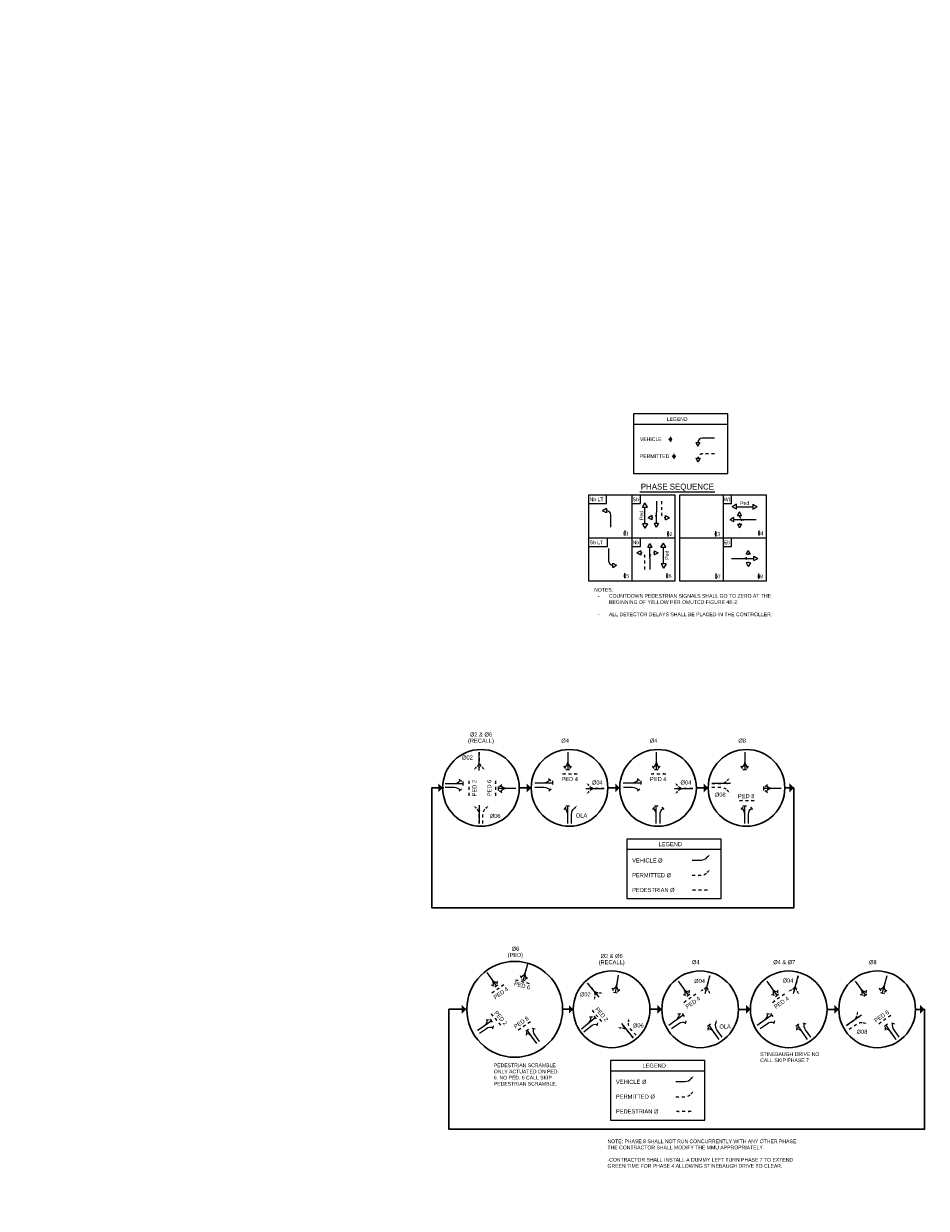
# Model space of a CAD drawing. Header units: feet. Extents: x -492 to 1495683, y -198 to 337262.
# Tile 21 of 38: x 95 to 125, y -116 to -76. Entities that reach past the tile are written whole.
import ezdxf
from ezdxf.enums import TextEntityAlignment as Align

# ---------------------------------------------------------------- set-up
doc = ezdxf.new("R2010")
doc.units = ezdxf.units.FT
doc.header["$MEASUREMENT"] = 0
for name, pattern in [('DGN Style 1', [0.063228, 0.000105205, -0.063123]), ('DGN Style 2', [0.017105, 0.010263, -0.006842]), ('F', [0.15, 0.1, -0.05])]:
    doc.linetypes.add(name, pattern=pattern)
for name, color, linetype in [('SH_Data', 7, 'Continuous'), ('SH_Text', 9, 'Continuous'), ('ST_Details', 4, 'Continuous'), ('ST_Text', 9, 'Continuous'), ('TEXT-DED', 10, 'Continuous')]:
    doc.layers.add(name, color=color, linetype=linetype)
doc.styles.add('Font 31 Normal (0.14)', font='ISO_FONTRIGHT.shx', dxfattribs={"height": 0.2})
doc.styles.add('Slanted Normal (0.14) Font 31', font='ISO_FONTRIGHT.shx', dxfattribs={"height": 0.14})
doc.styles.add('Slanted-Normal', font='font31.shx', dxfattribs={"height": 0.14})
doc.styles.get("Standard").update_dxf_attribs({"font": 'font31.shx'})
doc.dimstyles.get("Standard").update_dxf_attribs({"dimtxt": 0.18, "dimasz": 0.18, "dimexe": 0.18, "dimexo": 0.0625, "dimgap": 0.09, "dimtad": 0, "dimtih": 1, "dimtoh": 1, "dimdec": 4, "dimzin": 0, "dimdsep": 46, "dimtxsty": 'Standard', "dimcen": 0.09, "dimadec": 0, "dimazin": 0, "dimtfac": 1, "dimtdec": 4, "dimtofl": 0, "dimtmove": 0, "dimatfit": 3, "dimfxl": 1, "dimtolj": 1, "dimtzin": 0, "dimarcsym": 0})

# ---------------------------------------------------------------- blocks, each defined once
blk = doc.blocks.new('*D1099')
at = {"layer": 'Defpoints', "color": 0, "transparency": 16777216}
for p in [(87.614, -118.712), (88.795, -118.712), (90.277, -118.712), (88.476, -119.263), (88.795, -121.588)]:
    blk.add_point(p, dxfattribs=at)
at = {"layer": 'TEXT-DED', "color": 0, "lineweight": -2, "transparency": 16777216}
blk.add_arc((88.795, -118.712), 0.636, 191.2725, 258.7275, dxfattribs=at)
at = {"layer": 'TEXT-DED', "color": 0, "transparency": 16777216}
for points in [[(88.15, -118.839), (88.191, -118.834), (88.158, -118.712)], [(88.672, -119.315), (88.668, -119.357), (88.795, -119.348)]]:
    blk.add_solid(points, dxfattribs=at)
blk = doc.blocks.new('TERMF_5')
at = {"layer": 'SH_Data', "color": 1, "linetype": 'Continuous', "lineweight": 13}
blk.add_solid([(-0.156, 0.039), (0, 0), (-0.156, -0.039)], dxfattribs=at)
blk = doc.blocks.new('TERMF_6')
at = {"layer": 'SH_Data', "color": 1, "linetype": 'Continuous', "lineweight": 13}
blk.add_solid([(-0.156, 0.039), (0, 0), (-0.156, -0.039)], dxfattribs=at)
blk = doc.blocks.new('*U1074')
at = {"layer": 'SH_Data', "color": 2, "linetype": 'DGN Style 2', "lineweight": 13}
blk.add_line((0.375, 0), (-0.375, 0), dxfattribs=at)
at = {"layer": 'SH_Data', "color": 1, "linetype": 'Continuous', "lineweight": 13, "extrusion": (0, 0, -1), "xscale": 0.9754271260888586, "yscale": 0.9754271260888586, "zscale": 0.9754271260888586, "rotation": 9.12631102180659e-12}
blk.add_blockref('TERMF_6', (0.375, 0), dxfattribs=at)
at = {"layer": 'SH_Data', "color": 1, "linetype": 'Continuous', "lineweight": 13, "xscale": 0.9754271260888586, "yscale": 0.9754271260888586, "zscale": 0.9754271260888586, "rotation": 9.12631102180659e-12}
blk.add_blockref('TERMF_5', (0.375, 0), dxfattribs=at)
blk = doc.blocks.new('PED')
at = {"layer": 'SH_Data', "color": 2, "linetype": 'DGN Style 2', "lineweight": 13}
blk.add_blockref('*U1074', (0, 0), dxfattribs=at)
blk = doc.blocks.new('TERMF_2')
at = {"layer": 'SH_Data', "color": 1, "linetype": 'Continuous', "lineweight": 13}
blk.add_solid([(-0.156, 0.039), (0, 0), (-0.156, -0.039)], dxfattribs=at)
blk = doc.blocks.new('*U1069')
at = {"layer": 'SH_Data', "color": 2, "linetype": 'Continuous', "lineweight": 13}
blk.add_line((0.32, 0), (-0.32, 0), dxfattribs=at)
at = {"layer": 'SH_Data', "color": 1, "linetype": 'Continuous', "lineweight": 13, "xscale": 0.8222464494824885, "yscale": 0.8222464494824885, "zscale": 0.8222464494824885, "rotation": 9.126311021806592e-12}
blk.add_blockref('TERMF_2', (0.32, 0), dxfattribs=at)
blk = doc.blocks.new('TERMF_4')
at = {"layer": 'SH_Data', "color": 1, "linetype": 'Continuous', "lineweight": 13, "extrusion": (0, 0, -1)}
blk.add_solid([(0.156, 0.039), (0, 0), (0.156, -0.039)], dxfattribs=at)
blk = doc.blocks.new('*U1071')
at = {"layer": 'SH_Data', "color": 2, "linetype": 'DGN Style 1', "lineweight": 13, "flags": 128}
blk.add_lwpolyline([(-0.115, 0.37), (-0.115, -0.006, 0.227198), (0.007, -0.261)], format="xyb", dxfattribs=at)
at = {"layer": 'SH_Data', "color": 1, "linetype": 'Continuous', "lineweight": 13, "xscale": 0.986697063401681, "yscale": 0.986697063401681, "zscale": 0.986697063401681, "rotation": 314.9229827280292}
blk.add_blockref('TERMF_4', (0.115, -0.37), dxfattribs=at)
blk = doc.blocks.new('TERMF')
at = {"layer": 'SH_Data', "color": 1, "linetype": 'Continuous', "lineweight": 13, "extrusion": (0, 0, -1)}
blk.add_solid([(0.156, 0.039), (0, 0), (0.156, -0.039)], dxfattribs=at)
blk = doc.blocks.new('*U1065')
at = {"layer": 'SH_Data', "color": 2, "linetype": 'Continuous', "lineweight": 13, "extrusion": (0, 0, -1), "flags": 128}
blk.add_lwpolyline([(-0.096, 0.308), (-0.096, -0.005, 0.227198), (0.006, -0.217)], format="xyb", dxfattribs=at)
at = {"layer": 'SH_Data', "color": 1, "linetype": 'Continuous', "lineweight": 13, "extrusion": (0, 0, -1), "xscale": 0.8222475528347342, "yscale": 0.8222475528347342, "zscale": 0.8222475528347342, "rotation": 314.9229827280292}
blk.add_blockref('TERMF', (0.096, -0.308), dxfattribs=at)
blk = doc.blocks.new('TERMF_7')
at = {"layer": 'SH_Data', "color": 1, "linetype": 'Continuous', "lineweight": 13, "extrusion": (0, 0, -1)}
blk.add_solid([(0.156, 0.039), (0, 0), (0.156, -0.039)], dxfattribs=at)
blk = doc.blocks.new('*U1077')
at = {"layer": 'SH_Data', "color": 2, "linetype": 'DGN Style 1', "lineweight": 13, "flags": 128}
blk.add_lwpolyline([(-0.3, 0.094), (0.005, 0.094, -0.227198), (0.212, -0.005)], format="xyb", dxfattribs=at)
at = {"layer": 'SH_Data', "color": 1, "linetype": 'Continuous', "lineweight": 13, "extrusion": (0, 0, -1), "xscale": 0.801444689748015, "yscale": 0.801444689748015, "zscale": 0.801444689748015, "rotation": 224.9359150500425}
blk.add_blockref('TERMF_7', (-0.3, -0.094), dxfattribs=at)
blk = doc.blocks.new('TERMF_8')
at = {"layer": 'SH_Data', "color": 1, "linetype": 'Continuous', "lineweight": 13, "extrusion": (0, 0, -1)}
blk.add_solid([(0.156, 0.039), (0, 0), (0.156, -0.039)], dxfattribs=at)
blk = doc.blocks.new('*U1079')
at = {"layer": 'SH_Data', "color": 2, "linetype": 'DGN Style 1', "lineweight": 13, "flags": 128}
blk.add_lwpolyline([(0.3, -0.094), (-0.005, -0.094, -0.227198), (-0.212, 0.005)], format="xyb", dxfattribs=at)
at = {"layer": 'SH_Data', "color": 1, "linetype": 'Continuous', "lineweight": 13, "extrusion": (0, 0, -1), "xscale": 0.801444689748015, "yscale": 0.801444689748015, "zscale": 0.801444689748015, "rotation": 44.93591505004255}
blk.add_blockref('TERMF_8', (0.3, 0.094), dxfattribs=at)
blk = doc.blocks.new('*U1067')
at = {"layer": 'SH_Data', "color": 2, "linetype": 'Continuous', "lineweight": 13}
blk.add_line((0.001, 0.283), (0.067, 0.201), dxfattribs=at)
at = {"layer": 'SH_Data', "color": 2, "linetype": 'Continuous', "lineweight": 13, "flags": 128}
blk.add_lwpolyline([(-0.067, -0.283), (-0.067, 0.03, -0.227198), (0.034, 0.242)], format="xyb", dxfattribs=at)
blk = doc.blocks.new('STHRU')
at = {"layer": 'SH_Data', "color": 2, "linetype": 'Continuous', "lineweight": 13}
for p, q in [((0, 0), (0.731, 0)), ((0.731, -0.077), (0.731, 0.077))]:
    blk.add_line(p, q, dxfattribs=at)
blk = doc.blocks.new('PERMISSIVE ARROW')
at = {"layer": 'SH_Data', "color": 2, "linetype": 'F', "lineweight": 13, "flags": 128}
blk.add_lwpolyline([(0, 0), (0.306, 0, 0.227198), (0.512, 0.099)], format="xyb", dxfattribs=at)
at = {"layer": 'SH_Data', "color": 1, "linetype": 'Continuous', "lineweight": 13, "xscale": 0.8014446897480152, "yscale": 0.8014446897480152, "zscale": 0.8014446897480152, "rotation": 44.92298272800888}
blk.add_blockref('TERMF_4', (0.601, 0.187), dxfattribs=at)
blk = doc.blocks.new('TERMF_9')
at = {"layer": 'SH_Data', "color": 1, "linetype": 'Continuous', "lineweight": 13, "extrusion": (0, 0, -1)}
blk.add_solid([(0.156, 0.039), (0, 0), (0.156, -0.039)], dxfattribs=at)
blk = doc.blocks.new('*U1081')
at = {"layer": 'SH_Data', "color": 2, "linetype": 'DGN Style 1', "lineweight": 13, "flags": 128}
blk.add_lwpolyline([(0.094, 0.3), (0.094, -0.005, -0.227198), (-0.005, -0.212)], format="xyb", dxfattribs=at)
at = {"layer": 'SH_Data', "color": 1, "linetype": 'Continuous', "lineweight": 13, "extrusion": (0, 0, -1), "xscale": 0.8014446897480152, "yscale": 0.8014446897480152, "zscale": 0.8014446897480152, "rotation": 314.9229827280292}
blk.add_blockref('TERMF_9', (0.094, -0.3), dxfattribs=at)

msp = doc.modelspace()

# ---------------------------------------------------------------- linework, layer by layer
at = {"layer": 'SH_Data', "color": 3}
for p, q in [((115.42681, -89.86471), (118.62876, -89.86471)), ((113.91431, -93.72078), (113.91431, -92.26245)), ((113.91431, -92.26245), (115.37265, -92.26245)), ((114.51252, -92.55411), (114.51252, -92.26245)), ((115.37265, -92.26245), (115.37265, -95.17911)), ((115.37265, -92.26245), (116.83098, -92.26245)), ((115.64601, -92.15179), (118.18201, -92.15179)), ((115.66431, -92.55411), (115.66431, -92.26245)), ((116.83098, -92.26245), (116.83098, -93.72078)), ((117.00459, -93.72078), (117.00459, -92.26245)), ((117.00459, -92.26245), (118.46292, -92.26245)), ((118.46292, -92.26245), (118.46292, -95.17911)), ((118.46292, -92.26245), (119.92126, -92.26245)), ((118.75459, -92.55411), (118.75459, -92.26245)), ((119.92126, -92.26245), (119.92126, -95.17911)), ((113.91431, -92.55411), (114.51252, -92.55411)), ((115.37265, -92.55411), (115.66431, -92.55411)), ((118.46292, -92.55411), (118.75459, -92.55411)), ((113.91431, -93.72078), (116.83098, -93.72078)), ((113.91431, -95.17911), (113.91431, -93.72078)), ((114.54238, -94.01245), (114.54238, -93.72078)), ((115.66431, -94.01245), (115.66431, -93.72078)), ((116.83098, -93.72078), (116.83098, -95.17911)), ((117.00459, -93.72078), (119.92126, -93.72078)), ((117.00459, -95.17911), (117.00459, -93.72078)), ((118.75459, -94.01245), (118.75459, -93.72078)), ((113.91431, -94.01245), (114.54238, -94.01245)), ((115.37265, -94.01245), (115.66431, -94.01245)), ((118.46292, -94.01245), (118.75459, -94.01245)), ((115.37265, -95.17911), (113.91431, -95.17911)), ((116.83098, -95.17911), (115.37265, -95.17911)), ((116.83098, -95.17911), (115.37265, -95.17911)), ((118.46292, -95.17911), (117.00459, -95.17911)), ((119.92126, -95.17911), (118.46292, -95.17911))]:
    msp.add_line(p, q, dxfattribs=at)
at = {"layer": 'SH_Data', "color": 9, "linetype": 'Continuous', "lineweight": 30}
for p, q in [((111.95917, -102.18957), (111.55761, -102.18957)), ((114.95994, -102.18968), (114.55837, -102.18968)), ((117.96071, -102.18979), (117.55914, -102.18979)), ((113.38819, -109.69344), (113.02541, -109.69344)), ((116.38896, -109.69351), (115.98739, -109.69351)), ((119.38972, -109.69362), (118.98816, -109.69362)), ((122.39049, -109.69374), (121.98892, -109.69374))]:
    msp.add_line(p, q, dxfattribs=at)
at = {"layer": 'SH_Data'}
for p, q in [((115.19765, -104.27161), (118.39959, -104.27161)), ((114.64797, -111.77555), (117.84992, -111.77555))]:
    msp.add_line(p, q, dxfattribs=at)
at = {"layer": 'SH_Data', "color": 3, "flags": 128}
msp.add_lwpolyline([(118.62876, -89.51471), (115.42681, -89.51471), (115.42681, -91.53531), (118.62876, -91.53531), (118.62876, -89.51471)], close=True, dxfattribs=at)
at = {"layer": 'SH_Data', "color": 9, "lineweight": 30, "flags": 128}
for points in [[(120.55991, -102.18974), (120.86627, -102.18974), (120.86627, -106.25099), (109.20025, -106.25099), (108.59106, -106.25099), (108.59106, -102.18957), (108.99719, -102.18957)], [(124.98969, -109.69368), (125.29606, -109.69368), (125.29606, -113.75493), (113.63003, -113.75493), (109.17056, -113.75493), (109.17056, -109.69344), (109.75174, -109.69347)]]:
    msp.add_lwpolyline(points, dxfattribs=at)
at = {"layer": 'SH_Data', "flags": 128}
for points in [[(118.39959, -103.92161), (115.19765, -103.92161), (115.19765, -105.94221), (118.39959, -105.94221), (118.39959, -103.92161)], [(117.84992, -111.42555), (114.64797, -111.42555), (114.64797, -113.44615), (117.84992, -113.44615), (117.84992, -111.42555)]]:
    msp.add_lwpolyline(points, close=True, dxfattribs=at)
at = {"layer": 'SH_Data', "color": 254, "linetype": 'Continuous', "lineweight": 30}
for centre, radius in [((110.25801, -102.18957), 1.2996), ((113.25877, -102.18963), 1.2996), ((116.25954, -102.18975), 1.2996), ((119.26031, -102.18963), 1.2996), ((111.40091, -109.69344), 1.6245), ((114.68779, -109.69351), 1.2996), ((117.68856, -109.69357), 1.2996), ((120.68932, -109.69369), 1.2996), ((123.69009, -109.69357), 1.2996)]:
    msp.add_circle(centre, radius, dxfattribs=at)
at = {"layer": 'SH_Data', "extrusion": (0, 0, -1)}
for points in [[(-108.95841, -102.18957), (-108.80691, -102.03794), (-108.80678, -102.34107)], [(-111.95917, -102.18963), (-111.80767, -102.038), (-111.80754, -102.34113)], [(-114.95994, -102.18975), (-114.80844, -102.03812), (-114.80831, -102.34125)], [(-117.96071, -102.18986), (-117.8092, -102.03823), (-117.80908, -102.34136)], [(-120.86627, -102.18974), (-120.71477, -102.03811), (-120.71464, -102.34124)], [(-109.75182, -109.69356), (-109.60032, -109.54193), (-109.60019, -109.84506)], [(-113.38819, -109.69351), (-113.23669, -109.54188), (-113.23656, -109.84501)], [(-116.38896, -109.69357), (-116.23746, -109.54194), (-116.23733, -109.84507)], [(-119.38972, -109.69369), (-119.23822, -109.54206), (-119.2381, -109.84519)], [(-122.39049, -109.6938), (-122.23899, -109.54217), (-122.23886, -109.8453)], [(-125.29606, -109.69368), (-125.14456, -109.54205), (-125.14443, -109.84518)]]:
    msp.add_solid(points, dxfattribs=at)
at = {"layer": 'ST_Details'}
for p, q in [((117.53674, -90.4878), (117.68258, -90.48755)), ((117.53674, -90.4878), (117.60987, -90.61397)), ((117.68258, -90.48755), (117.60987, -90.61397)), ((118.17191, -90.3409), (117.75525, -90.3416)), ((117.53965, -91.01972), (117.68548, -91.01948)), ((117.53965, -91.01972), (117.61277, -91.14589)), ((117.68548, -91.01948), (117.61277, -91.14589)), ((114.5094, -92.72368), (114.38323, -92.7968)), ((114.5094, -92.72368), (114.50965, -92.86951)), ((115.73041, -92.68123), (115.81457, -92.53499)), ((115.89915, -92.681), (115.81457, -92.53499)), ((115.81638, -93.23786), (115.81541, -92.68146)), ((116.20394, -92.47156), (116.20268, -93.2285)), ((118.92009, -92.57865), (118.77422, -92.66346)), ((118.9206, -92.74738), (118.77422, -92.66346)), ((118.9206, -92.74738), (118.92009, -92.57865)), ((118.92034, -92.66302), (119.47674, -92.66114)), ((119.47683, -92.57615), (119.62321, -92.66007)), ((119.47734, -92.74488), (119.62321, -92.66007)), ((114.50965, -92.86951), (114.38323, -92.7968)), ((116.05729, -92.9609), (115.93088, -93.03361)), ((116.05705, -93.10673), (115.93088, -93.03361)), ((116.05705, -93.10673), (116.05729, -92.9609)), ((116.51823, -93.10779), (116.51847, -92.96195)), ((116.51823, -93.10779), (116.64465, -93.03508)), ((116.51847, -92.96195), (116.64465, -93.03508)), ((118.82868, -93.0303), (118.7025, -93.10343)), ((118.82892, -93.17614), (118.7025, -93.10343)), ((118.82892, -93.17614), (118.82868, -93.0303)), ((119.58574, -93.10196), (118.8288, -93.10322)), ((118.94881, -92.95719), (119.02152, -92.83077)), ((118.94881, -92.95719), (119.09464, -92.95694)), ((119.09464, -92.95694), (119.02152, -92.83077)), ((115.90074, -93.23774), (115.73201, -93.23798)), ((115.73201, -93.23798), (115.81658, -93.38399)), ((115.90074, -93.23774), (115.81658, -93.38399)), ((116.12976, -93.22838), (116.20247, -93.3548)), ((116.2756, -93.22863), (116.12976, -93.22838)), ((116.2756, -93.22863), (116.20247, -93.3548)), ((118.94966, -93.24885), (119.09549, -93.24861)), ((118.94966, -93.24885), (119.02278, -93.37502)), ((119.09549, -93.24861), (119.02278, -93.37502)), ((115.91421, -94.03024), (115.98692, -93.90382)), ((116.06004, -94.02999), (115.98692, -93.90382)), ((116.36068, -94.03753), (116.44484, -93.89128)), ((116.52942, -94.03729), (116.44484, -93.89128)), ((115.67198, -94.15189), (115.54581, -94.22501)), ((115.67223, -94.29772), (115.54581, -94.22501)), ((115.67198, -94.15189), (115.67223, -94.29772)), ((115.91421, -94.03024), (116.06004, -94.02999)), ((115.98839, -94.78706), (115.98713, -94.03012)), ((116.13316, -94.1514), (116.25958, -94.2241)), ((116.13316, -94.1514), (116.13341, -94.29723)), ((116.13341, -94.29723), (116.25958, -94.2241)), ((116.36068, -94.03753), (116.52942, -94.03729)), ((116.44664, -94.59415), (116.44568, -94.03775)), ((119.24693, -94.26571), (119.32006, -94.13954)), ((119.39276, -94.26596), (119.24693, -94.26571)), ((119.39276, -94.26596), (119.32006, -94.13954)), ((114.73022, -94.57205), (114.85664, -94.64476)), ((114.73047, -94.71789), (114.73022, -94.57205)), ((114.73047, -94.71789), (114.85664, -94.64476)), ((116.53101, -94.59403), (116.36228, -94.59427)), ((116.36228, -94.59427), (116.44685, -94.74028)), ((116.53101, -94.59403), (116.44685, -94.74028)), ((118.75583, -94.41072), (119.51277, -94.41199)), ((119.39192, -94.55762), (119.24608, -94.55738)), ((119.24608, -94.55738), (119.31879, -94.68379)), ((119.39192, -94.55762), (119.31879, -94.68379)), ((119.51265, -94.48491), (119.51289, -94.33907)), ((119.51265, -94.48491), (119.63907, -94.4122)), ((119.51289, -94.33907), (119.63907, -94.4122))]:
    msp.add_line(p, q, dxfattribs=at)
at = {"layer": 'ST_Details', "linetype": 'F', "flags": 128}
for points in [[(118.17482, -90.87282), (117.75815, -90.87352, 0.41421356), (117.61256, -91.0196)], [(116.37415, -92.47213), (116.37276, -92.88879, 0.41421356), (116.51835, -93.03487)], [(116.20325, -92.88823, -0.41421356), (116.05717, -93.03382)], [(119.16816, -93.10265, 0.41421356), (119.02257, -93.24873)], [(115.81818, -94.78706), (115.81818, -94.37039, 0.41421356), (115.67211, -94.2248)], [(115.9877, -94.37039, -0.41421356), (116.13329, -94.22432)], [(119.17341, -94.41142, -0.41421571), (119.319, -94.5575)]]:
    msp.add_lwpolyline(points, format="xyb", dxfattribs=at)
at = {"layer": 'ST_Details', "flags": 128}
for points in [[(114.6556, -93.35885), (114.6556, -92.94218, 0.41421356), (114.50952, -92.79659)], [(114.58427, -94.08272), (114.58427, -94.49938, 0.41421356), (114.73035, -94.64497)]]:
    msp.add_lwpolyline(points, format="xyb", dxfattribs=at)
at = {"layer": 'ST_Details'}
msp.add_arc((117.75549, -90.48743), 0.14583, 90.095721, 180.095721, dxfattribs=at)
at = {"layer": 'ST_Details', "linetype": 'F'}
for centre, start, end in [((119.16756, -92.95682), 180.095721, 270.095721), ((119.17401, -94.26559), 269.904279, 359.904279)]:
    msp.add_arc(centre, 0.14583, start, end, dxfattribs=at)
at = {"layer": 'ST_Text', "linetype": 'Continuous', "lineweight": 0}
for p, q in [((115.73041, -92.68123), (115.89915, -92.681)), ((119.47683, -92.57615), (119.47734, -92.74488))]:
    msp.add_line(p, q, dxfattribs=at)
at = {"layer": 'TEXT-DED'}
for p, q in [((116.67957, -90.29599), (116.67957, -90.46363)), ((116.79984, -90.87219), (116.79984, -91.03982)), ((115.13804, -93.46494), (115.13804, -93.64072)), ((116.59549, -93.49313), (116.59549, -93.66565)), ((118.20885, -93.48596), (118.20885, -93.66662)), ((119.6736, -93.46969), (119.6736, -93.64058)), ((115.12141, -94.91398), (115.12141, -95.08161)), ((116.56217, -94.91398), (116.56217, -95.08161)), ((118.22484, -94.92959), (118.22484, -95.10374)), ((119.6616, -94.92959), (119.6616, -95.10211))]:
    msp.add_line(p, q, dxfattribs=at)
for centre in [(116.67852, -90.3775), (116.7988, -90.95369)]:
    msp.add_circle(centre, 0.03739, dxfattribs=at)

# ---------------------------------------------------------------- block references
at = {"layer": 'SH_Data', "color": 1, "linetype": 'Continuous', "lineweight": 13, "rotation": 270}
for name, p in [('*U1077', (110.10486, -101.27921)), ('*U1081', (114.13186, -102.11692)), ('*U1081', (117.13263, -102.11703)), ('*U1079', (110.41908, -103.09446))]:
    msp.add_blockref(name, p, dxfattribs=at)
at = {"layer": 'SH_Data', "color": 1, "linetype": 'Continuous', "lineweight": 13, "extrusion": (0, 0, -1)}
for p, xscale, yscale, zscale, rotation in [((-110.1986, -101.29039), 0.9747, 0.9747, 0.9747, 269.9999999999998), ((-114.0643, -109.04289), 0.9746999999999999, 0.9746999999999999, 0.9746999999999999, 229.9999999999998), ((-117.93343, -108.86071), 0.9746999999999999, 0.9746999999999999, 0.9746999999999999, 285), ((-120.9342, -108.86082), 0.9746999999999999, 0.9746999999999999, 0.9746999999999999, 285)]:
    msp.add_blockref('*U1069', p, dxfattribs=dict(at, xscale=xscale, yscale=yscale, zscale=zscale, rotation=rotation))
at = {"layer": 'SH_Data', "color": 2, "linetype": 'DGN Style 1', "lineweight": 13, "xscale": 0.8122499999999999, "yscale": 0.8122499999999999, "zscale": 0.8122499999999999}
msp.add_blockref('*U1071', (110.29219, -101.27923), dxfattribs=at)
at = {"layer": 'SH_Data', "color": 2, "linetype": 'Continuous', "lineweight": 13}
for name, p, xscale, yscale, zscale, rotation in [('*U1067', (113.13382, -101.25493), 0.9747, 0.9747, 0.9747, 180.0000000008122), ('*U1067', (116.13459, -101.25504), 0.9747, 0.9747, 0.9747, 180.0000000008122), ('*U1067', (119.13535, -101.25493), 0.9747, 0.9747, 0.9747, 180.0000000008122), ('*U1067', (112.35538, -101.94902), -0.9747, 0.9747, 0.9747, 270), ('STHRU', (112.07945, -102.01453), -0.8216335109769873, 0.8216335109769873, 0.8216335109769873, 180), ('*U1067', (115.35614, -101.94914), -0.9747, 0.9747, 0.9747, 270), ('STHRU', (115.08022, -102.01464), -0.8216335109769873, 0.8216335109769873, 0.8216335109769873, 180), ('*U1067', (109.31809, -102.23437), 0.9747, 0.9747, 0.9747, 270.0000000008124), ('STHRU', (111.43733, -102.2105), 0.8216335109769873, 0.8216335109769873, 0.8216335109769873, 180), ('*U1067', (112.36399, -102.2339), 0.9747, 0.9747, 0.9747, 270), ('*U1067', (115.36475, -102.23401), 0.9747, 0.9747, 0.9747, 270), ('*U1071', (118.38989, -102.26203), -0.8122499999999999, 0.8122499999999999, 0.8122499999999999, 90), ('STHRU', (120.43963, -102.21056), 0.8216335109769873, 0.8216335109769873, 0.8216335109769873, 180), ('STHRU', (111.83221, -108.15959), 0.7702814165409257, 0.7702814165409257, 0.7702814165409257, 254.9999999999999), ('*U1067', (110.55645, -108.69167), 0.9137812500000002, 0.9137812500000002, 0.9137812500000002, 215.0000000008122), ('STHRU', (114.91319, -108.53574), 0.8216335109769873, 0.8216335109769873, 0.8216335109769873, 259.9999999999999), ('*U1067', (117.05008, -108.99958), 0.9746999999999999, 0.9746999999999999, 0.9746999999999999, 215.0000000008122), ('*U1067', (120.05084, -108.99969), 0.9746999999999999, 0.9746999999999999, 0.9746999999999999, 215.0000000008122), ('*U1067', (123.05161, -108.99958), 0.9746999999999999, 0.9746999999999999, 0.9746999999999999, 215.0000000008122), ('STHRU', (124.01554, -108.55985), 0.8216335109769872, 0.8216335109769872, 0.8216335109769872, 254.9999999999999), ('*U1067', (116.81053, -110.01465), -0.9747, 0.9746999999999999, 0.9747, 304.9999999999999), ('STHRU', (116.62208, -110.22657), -0.8216335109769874, 0.8216335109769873, 0.8216335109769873, 215), ('*U1067', (119.8113, -110.01476), -0.9747, 0.9746999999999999, 0.9747, 304.9999999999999), ('STHRU', (119.62285, -110.22668), -0.8216335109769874, 0.8216335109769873, 0.8216335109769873, 215), ('*U1067', (110.45898, -110.40427), 0.91378125, 0.91378125, 0.91378125, 305.0000000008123), ('*U1067', (113.99657, -110.332), 0.9747, 0.9747, 0.9747, 310.0000000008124), ('*U1067', (116.98098, -110.24306), 0.9747, 0.9747, 0.9747, 304.9999999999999), ('*U1067', (119.98175, -110.24318), 0.9747, 0.9747, 0.9747, 304.9999999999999)]:
    msp.add_blockref(name, p, dxfattribs=dict(at, xscale=xscale, yscale=yscale, zscale=zscale, rotation=rotation))
at = {"layer": 'SH_Data', "color": 2, "linetype": 'Continuous', "lineweight": 13, "extrusion": (0, 0, -1)}
for name, p, xscale, yscale, zscale, rotation in [('STHRU', (-113.19932, -100.979), 0.8216335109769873, 0.8216335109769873, 0.8216335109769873, 270.0000000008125), ('*U1067', (-113.26483, -101.25493), 0.9747, 0.9747, 0.9747, 180.0000000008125), ('STHRU', (-116.20009, -100.97912), 0.8216335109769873, 0.8216335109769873, 0.8216335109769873, 270.0000000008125), ('*U1067', (-116.26559, -101.25504), 0.9747, 0.9747, 0.9747, 180.0000000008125), ('STHRU', (-119.20085, -100.979), 0.8216335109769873, 0.8216335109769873, 0.8216335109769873, 270.0000000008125), ('*U1067', (-119.26636, -101.25493), 0.9747, 0.9747, 0.9747, 180.0000000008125), ('*U1067', (-109.31794, -101.97601), 0.9747, 0.9747, 0.9747, 90.00000000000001), ('STHRU', (-109.04738, -102.04152), 0.8216335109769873, 0.8216335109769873, 0.8216335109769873, 180.0000000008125), ('*U1067', (-111.16141, -102.14499), -0.9747, 0.9747, 0.9747, 270), ('*U1067', (-111.16141, -102.276), 0.9747, 0.9747, 0.9747, 270), ('*U1067', (-120.1637, -102.14506), -0.9747, 0.9747, 0.9747, 270), ('*U1067', (-120.1637, -102.27606), 0.9747, 0.9747, 0.9747, 270), ('*U1067', (-113.13376, -103.11892), 0.9747000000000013, 0.9747000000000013, 0.9747000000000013, 359.9870676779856), ('STHRU', (-113.19932, -103.39483), 0.8216335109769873, 0.8216335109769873, 0.8216335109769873, 90.00000000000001), ('*U1065', (-113.41973, -103.09197), -0.9747, 0.9747, 0.9747, 180), ('*U1067', (-116.13452, -103.11903), 0.9747000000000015, 0.9747000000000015, 0.9747000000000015, 359.9870676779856), ('STHRU', (-116.20009, -103.39494), 0.8216335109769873, 0.8216335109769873, 0.8216335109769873, 90.00000000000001), ('*U1067', (-116.39247, -103.11903), -0.9747000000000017, 0.9747000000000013, 0.9747000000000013, 0.01293232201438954), ('*U1067', (-119.13529, -103.11892), 0.9747000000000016, 0.9747000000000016, 0.9747000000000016, 359.9870676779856), ('STHRU', (-119.20085, -103.39483), 0.8216335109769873, 0.8216335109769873, 0.8216335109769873, 90.00000000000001), ('*U1067', (-119.39323, -103.11892), -0.9747000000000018, 0.9747000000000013, 0.9747000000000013, 0.01293232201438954), ('*U1065', (-117.71865, -104.54066), 0.9747000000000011, 0.9747000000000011, 0.9747000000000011, 269.9870676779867), ('*U1067', (-110.65705, -108.62122), 0.91378125, 0.91378125, 0.91378125, 145.0000000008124), ('*U1067', (-111.70595, -108.39356), -0.9137812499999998, 0.91378125, 0.91378125, 195), ('*U1067', (-111.82458, -108.42535), 0.9137812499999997, 0.9137812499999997, 0.9137812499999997, 194.9999999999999), ('STHRU', (-110.45838, -108.44455), 0.7702814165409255, 0.7702814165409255, 0.7702814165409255, 235.0000000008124), ('*U1067', (-114.80077, -108.7961), -0.9746999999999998, 0.9746999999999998, 0.9747, 190), ('*U1067', (-114.92978, -108.81884), 0.9746999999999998, 0.9746999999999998, 0.9746999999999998, 190), ('STHRU', (-116.94547, -108.73598), 0.8216335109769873, 0.8216335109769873, 0.8216335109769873, 235.0000000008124), ('*U1067', (-117.15739, -108.92444), 0.9746999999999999, 0.9746999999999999, 0.9746999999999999, 145.0000000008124), ('STHRU', (-119.94624, -108.7361), 0.8216335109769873, 0.8216335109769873, 0.8216335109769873, 235.0000000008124), ('*U1067', (-120.15816, -108.92455), 0.9746999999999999, 0.9746999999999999, 0.9746999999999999, 145.0000000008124), ('STHRU', (-122.947, -108.73598), 0.8216335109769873, 0.8216335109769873, 0.8216335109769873, 235.0000000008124), ('*U1067', (-123.15892, -108.92444), 0.9746999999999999, 0.9746999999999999, 0.9746999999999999, 145.0000000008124), ('*U1067', (-123.88085, -108.80942), -0.9746999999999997, 0.9746999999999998, 0.9747, 195), ('*U1067', (-124.00739, -108.84333), 0.9746999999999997, 0.9746999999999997, 0.9746999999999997, 194.9999999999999), ('*U1067', (-113.83039, -110.13418), 0.9746999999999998, 0.9746999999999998, 0.9746999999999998, 50.00000000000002), ('STHRU', (-113.66523, -110.35827), 0.8216335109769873, 0.8216335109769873, 0.8216335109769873, 140.0000000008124), ('*U1067', (-110.31994, -110.20594), 0.9137812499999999, 0.9137812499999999, 0.9137812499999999, 55.00000000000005), ('STHRU', (-110.14738, -110.40173), 0.7702814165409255, 0.7702814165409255, 0.7702814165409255, 145.0000000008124), ('STHRU', (-112.14676, -110.8557), 0.7702814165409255, 0.7702814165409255, 0.7702814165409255, 55.00000000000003), ('*U1067', (-112.14613, -110.54037), -0.913781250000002, 0.9137812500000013, 0.9137812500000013, 325.0129323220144), ('*U1067', (-118.11917, -110.52651), 0.9747000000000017, 0.9747000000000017, 0.9747000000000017, 324.9870676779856), ('STHRU', (-118.33113, -110.71491), 0.8216335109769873, 0.8216335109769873, 0.8216335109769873, 55.00000000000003), ('*U1065', (-118.33796, -110.34041), -0.9746999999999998, 0.9746999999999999, 0.9747, 145), ('*U1067', (-121.11994, -110.52662), 0.9747000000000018, 0.9747000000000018, 0.9747000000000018, 324.9870676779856), ('STHRU', (-121.3319, -110.71502), 0.8216335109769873, 0.8216335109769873, 0.8216335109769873, 55.00000000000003), ('*U1067', (-121.33123, -110.37867), -0.9747000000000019, 0.9747000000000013, 0.9747000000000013, 325.0129323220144), ('*U1067', (-124.1207, -110.52651), 0.9747000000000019, 0.9747000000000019, 0.9747000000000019, 324.9870676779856), ('STHRU', (-124.33266, -110.71491), 0.8216335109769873, 0.8216335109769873, 0.8216335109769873, 55.00000000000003), ('*U1067', (-124.332, -110.37856), -0.9747000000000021, 0.9747000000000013, 0.9747000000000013, 325.0129323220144), ('*U1067', (-111.94804, -110.67907), 0.9137812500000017, 0.9137812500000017, 0.9137812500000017, 324.9870676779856), ('*U1065', (-117.16897, -112.0446), 0.9747000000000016, 0.9747000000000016, 0.9747000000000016, 269.9870676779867)]:
    msp.add_blockref(name, p, dxfattribs=dict(at, xscale=xscale, yscale=yscale, zscale=zscale, rotation=rotation))
at = {"layer": 'SH_Data', "color": 2, "linetype": 'DGN Style 2', "lineweight": 13}
for p, xscale, yscale, zscale, rotation in [((109.85075, -102.2105), 0.6846945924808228, 0.6846945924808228, 0.6846945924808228, 89.99999999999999), ((110.7454, -102.2105), 0.6846945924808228, 0.6846945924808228, 0.6846945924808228, 89.99999999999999), ((113.27797, -101.70779), 0.6846945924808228, 0.6846945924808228, 0.6846945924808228, 180), ((116.27874, -101.7079), 0.6846945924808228, 0.6846945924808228, 0.6846945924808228, 180), ((119.2795, -102.61635), 0.6846945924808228, 0.6846945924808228, 0.6846945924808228, 180), ((111.65838, -108.75282), 0.6419011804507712, 0.6419011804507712, 0.6419011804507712, 165), ((110.8387, -108.98771), 0.6846945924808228, 0.6846945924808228, 0.6846945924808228, 214.9999999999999), ((117.34733, -109.30989), 0.6846945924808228, 0.6846945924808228, 0.6846945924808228, 214.9999999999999), ((120.34809, -109.31), 0.6846945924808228, 0.6846945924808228, 0.6846945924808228, 214.9999999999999), ((110.76559, -110.04142), 0.6846945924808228, 0.6846945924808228, 0.6846945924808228, 130), ((114.18762, -109.91994), 0.6846945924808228, 0.6846945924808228, 0.6846945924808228, 130), ((123.95057, -110.03211), 0.6846945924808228, 0.6846945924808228, 0.6846945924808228, 214.9999999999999), ((111.73425, -110.24002), 0.6846945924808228, 0.6846945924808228, 0.6846945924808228, 214.9999999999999)]:
    msp.add_blockref('PED', p, dxfattribs=dict(at, xscale=xscale, yscale=yscale, zscale=zscale, rotation=rotation))
at = {"layer": 'SH_Data', "color": 2, "linetype": 'DGN Style 1', "lineweight": 13, "xscale": 0.8122499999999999, "yscale": 0.8122499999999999, "zscale": 0.8122499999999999}
for p, rotation in [((118.38989, -101.94795), 89.99999999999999), ((114.1378, -102.30419), 270), ((117.13857, -102.3043), 270), ((110.10493, -103.09447), 179.9999999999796)]:
    msp.add_blockref('*U1071', p, dxfattribs=dict(at, rotation=rotation))
at = {"layer": 'SH_Data', "color": 1, "linetype": 'Continuous', "lineweight": 13, "extrusion": (0, 0, -1), "xscale": 0.9747, "yscale": 0.9747, "zscale": 0.9747}
for p in [(-114.12664, -102.2106), (-117.12741, -102.21071)]:
    msp.add_blockref('*U1069', p, dxfattribs=at)
at = {"layer": 'SH_Data', "color": 1, "linetype": 'Continuous', "lineweight": 13, "xscale": 0.9747, "yscale": 0.9747, "zscale": 0.9747}
msp.add_blockref('*U1069', (118.40105, -102.04162), dxfattribs=at)
at = {"layer": 'SH_Data', "color": 1, "linetype": 'Continuous', "lineweight": 13}
for p, xscale, yscale, zscale, rotation in [((110.1986, -103.08331), 0.9747, 0.9747, 0.9747, 89.9999999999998), ((122.90133, -110.06518), 0.9746999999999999, 0.9746999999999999, 0.9746999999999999, 35), ((115.21677, -110.41634), 0.9746999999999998, 0.9746999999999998, 0.9746999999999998, 129.9999999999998)]:
    msp.add_blockref('*U1069', p, dxfattribs=dict(at, xscale=xscale, yscale=yscale, zscale=zscale, rotation=rotation))
at = {"layer": 'SH_Data', "color": 2, "lineweight": 13}
for p in [(117.41835, -105.15117), (116.86868, -112.65511)]:
    msp.add_blockref('PERMISSIVE ARROW', p, dxfattribs=at)
at = {"layer": 'SH_Data', "color": 2, "linetype": 'DGN Style 2', "lineweight": 13, "xscale": 0.6846945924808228, "yscale": 0.6846945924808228, "zscale": 0.6846945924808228}
for p in [(117.67501, -105.65702), (117.12533, -113.16096)]:
    msp.add_blockref('PED', p, dxfattribs=at)
at = {"layer": 'SH_Data', "color": 2, "lineweight": 13}
for p, rotation in [((113.86407, -108.80433), 310), ((118.01401, -108.55985), 254.9999999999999), ((121.01477, -108.55997), 254.9999999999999), ((122.64618, -110.24379), 35), ((115.41694, -110.65496), 130)]:
    msp.add_blockref('PERMISSIVE ARROW', p, dxfattribs=dict(at, rotation=rotation))
at = {"layer": 'SH_Data', "color": 2, "lineweight": 13, "xscale": -1}
for p, rotation in [((118.01401, -108.55985), 74.99999999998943), ((121.01477, -108.55997), 74.99999999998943), ((113.86407, -108.80433), 129.9999999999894), ((115.51408, -110.57344), 310), ((122.74149, -110.36489), 215)]:
    msp.add_blockref('PERMISSIVE ARROW', p, dxfattribs=dict(at, rotation=rotation))

# ---------------------------------------------------------------- texts
at = {"layer": 'SH_Text', "linetype": 'Continuous', "lineweight": 13, "style": 'Slanted Normal (0.14) Font 31'}
for s, p in [('Ø4', (113.10935, -100.59003)), ('Ø4', (116.11011, -100.59015)), ('Ø8', (119.11088, -100.59003)), ('Ø4', (117.53913, -108.09397)), ('Ø4 & Ø7', (120.5399, -108.09409)), ('Ø8', (123.54067, -108.09397))]:
    msp.add_text(s, height=0.14, dxfattribs=at).set_placement(p, align=Align.MIDDLE_CENTER)
for s, p in [('Ø02', (109.61516, -101.08939)), ('Ø04', (114.01987, -101.93799)), ('Ø04', (117.02064, -101.9381)), ('Ø08', (118.18737, -102.34918)), ('Ø06', (110.55841, -103.07112)), ('OLA', (113.47367, -103.05493)), ('Ø04', (117.48703, -108.66243)), ('Ø04', (120.48152, -108.64859)), ('Ø02', (113.61291, -109.11694)), ('Ø06', (115.40788, -110.16905)), ('OLA', (118.34092, -110.20612)), ('Ø08', (122.99176, -110.38432))]:
    msp.add_text(s, height=0.14, dxfattribs=at).set_placement(p, align=Align.TOP_LEFT)
at = {"layer": 'SH_Text', "linetype": 'DGN Style 1', "lineweight": 13, "style": 'Slanted Normal (0.14) Font 31'}
for s, rotation, p in [('PED 2', 90, (110.03548, -102.1987)), ('PED 6', 90, (110.53883, -102.19245)), ('PED 6', 344.381923, (111.65231, -108.88527)), ('PED 2', 310, (110.93047, -109.98615)), ('PED 2', 310, (114.35249, -109.86467))]:
    msp.add_text(s, height=0.14, rotation=rotation, dxfattribs=at).set_placement(p, align=Align.MIDDLE_CENTER)
for s, p in [('PED 4', (112.98718, -101.81976)), ('PED 4', (115.98794, -101.81987)), ('PED 8', (118.96916, -102.39784))]:
    msp.add_text(s, height=0.14, dxfattribs=at).set_placement(p, align=Align.TOP_LEFT)
at = {"layer": 'SH_Text', "lineweight": 30, "style": 'Font 31 Normal (0.14)'}
for p in [(116.67708, -104.09661), (116.1274, -111.60055)]:
    msp.add_text('LEGEND', height=0.14, dxfattribs=at).set_placement(p, align=Align.MIDDLE_CENTER)
at = {"layer": 'SH_Text', "style": 'Font 31 Normal (0.14)'}
for s, p in [('VEHICLE Ø', (115.38214, -104.57817)), ('PERMITTED Ø', (115.38214, -105.07817)), ('PEDESTRIAN Ø', (115.38214, -105.57817)), ('VEHICLE Ø', (114.83247, -112.08211)), ('PERMITTED Ø', (114.83247, -112.58211)), ('PEDESTRIAN Ø', (114.83247, -113.08211))]:
    msp.add_text(s, height=0.14, dxfattribs=at).set_placement(p, align=Align.TOP_LEFT)
at = {"layer": 'SH_Text', "linetype": 'DGN Style 1', "lineweight": 13, "style": 'Slanted Normal (0.14) Font 31'}
for s, p in [('PED 4', (110.66472, -109.24622)), ('PED 4', (117.17334, -109.5684)), ('PED 4', (120.17411, -109.56851)), ('PED 8', (111.35471, -110.23903)), ('PED 8', (123.57102, -110.03112))]:
    msp.add_text(s, height=0.14, rotation=35, dxfattribs=at).set_placement(p, align=Align.TOP_LEFT)
at = {"layer": 'SH_Text', "linetype": 'Continuous', "lineweight": 13, "char_height": 0.14, "attachment_point": 5, "line_spacing_factor": 0.9, "style": 'Slanted Normal (0.14) Font 31'}
for s, insert in [('Ø2 & Ø6\\P(RECALL)', (110.25801, -100.5083)), ('Ø6\\P(PED)', (111.42429, -107.76917)), ('Ø2 & Ø6\\P(RECALL)', (114.68779, -108.01224))]:
    msp.add_mtext(s, dxfattribs=dict(at, insert=insert))
at = {"layer": 'TEXT-DED', "style": 'Slanted-Normal'}
for s, height, p in [('LEGEND', 0.125, (116.90624, -89.68971)), ('PHASE SEQUENCE', 0.2, (116.91779, -91.98012))]:
    msp.add_text(s, height=height, dxfattribs=at).set_placement(p, align=Align.MIDDLE_CENTER)
for s, p in [('VEHICLE ', (115.64496, -90.31266)), ('PERMITTED ', (115.64496, -90.88886))]:
    msp.add_text(s, height=0.125, dxfattribs=at).set_placement(p, align=Align.TOP_LEFT)
for s, p in [('Nb LT', (113.94117, -92.47362)), ('Sb', (115.39951, -92.47362)), ('Wb', (118.48979, -92.47362)), ('Sb LT', (113.94117, -93.93195)), ('Nb', (115.39951, -93.93195)), ('Eb', (118.48979, -93.93195))]:
    msp.add_text(s, height=0.125, dxfattribs=at).set_placement(p)
for rotation, p in [(0.093169, (119.04561, -92.60376)), (90, (115.75732, -93.1125)), (90, (116.62182, -94.45829))]:
    msp.add_text('Ped', height=0.125, rotation=rotation, dxfattribs=at).set_placement(p)
for s, p in [('01', (115.26311, -93.62958)), ('02', (116.74919, -93.65074)), ('03', (118.36521, -93.64682)), ('04', (119.83529, -93.62566)), ('05', (115.28044, -95.06833)), ('06', (116.71587, -95.06833)), ('07', (118.38253, -95.08557)), ('08', (119.81796, -95.08557))]:
    msp.add_text(s, height=0.125, dxfattribs=at).set_placement(p, align=Align.RIGHT)
at = {"layer": 'TEXT-DED', "insert": (114.09633, -95.41369), "char_height": 0.125, "attachment_point": 1, "style": 'Slanted-Normal'}
msp.add_mtext_dynamic_manual_height_columns('NOTES:\\P\\pxi-3,l4,t4;-^ICOUNTDOWN PEDESTRIAN SIGNALS SHALL GO TO ZERO AT THE BEGINNING OF YELLOW PER OMUTCD FIGURE 4E-2.\\P\\pi0,l0,tz;\\P\\pi-3,l4,t4;-^IALL DETECTOR DELAYS SHALL BE PLACED IN THE CONTROLLER. ', width=6.0309967, gutter_width=0.625, heights=[0], dxfattribs=at)
at = {"layer": 'TEXT-DED', "char_height": 0.125, "attachment_point": 1}
for s, width, insert in [('STINEBAUGH DRIVE NO CALL SKIP PHASE 7', 2.2709771, (119.72334, -111.1497)), ('PEDESTRIAN SCRAMBLE ONLY ACTUATED ON PED. 6. NO PED. 6 CALL SKIP PEDESTRIAN SCRAMBLE.', 2.2709771, (110.69323, -111.52859)), ('NOTE: PHASE 8 SHALL NOT RUN CONCURRENTLY WITH ANY OTHER PHASE. THE CONTRACTOR SHALL MODIFY THE MMU APPROPRIATELY.\\P\\P-CONTRACTOR SHALL INSTALL A DUMMY LEFT TURN PHASE 7 TO EXTEND GREEN TIME FOR PHASE 4 ALLOWING STINEBAUGH DRIVE TO CLEAR.', 6.3246896, (114.54742, -114.10381))]:
    msp.add_mtext_dynamic_manual_height_columns(s, width=width, gutter_width=14, heights=[0], dxfattribs=dict(at, insert=insert))

# ---------------------------------------------------------------- dimensions: what is measured, and where the dimension line sits
at = {"layer": 'TEXT-DED'}
dim = msp.add_angular_dim_2l(base=(88.47639, -119.26324), line1=((88.79457, -121.58803), (88.79457, -118.71212)), line2=((90.2774, -118.71212), (87.61361, -118.71212)), text=' ', dimstyle='Standard', override={"dimscale": 1, "dimasz": 0.125, "dimlfac": 1}, dxfattribs=at)
dim.commit()
dim.dimension.update_dxf_attribs({"geometry": '*D1099', "text_midpoint": (146.8941, -21.76959)})

doc.saveas('drawing.dxf')
